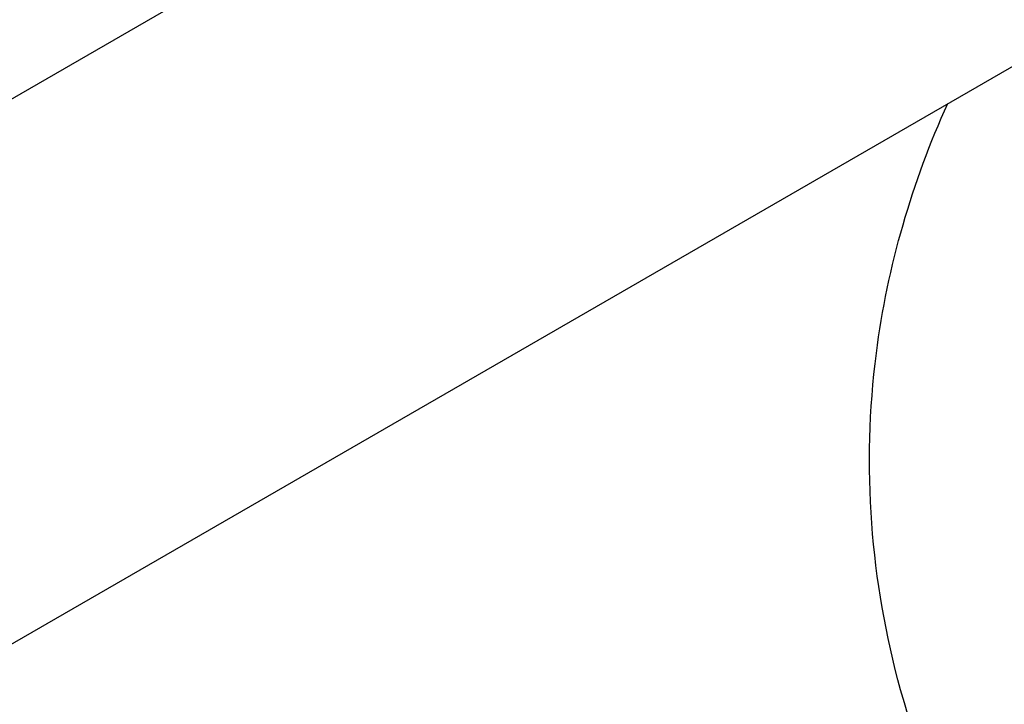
# Model space of a CAD drawing. Header units: inches. Extents: x 3 to 360, y 8 to 227.
# Tile 49 of 98: x 70.2 to 75.15, y 137.12 to 140.57. Entities that reach past the tile are written whole.
import ezdxf

# ---------------------------------------------------------------- set-up
doc = ezdxf.new("R2010")
doc.units = ezdxf.units.IN
doc.header["$LTSCALE"] = 10.666667
doc.header["$MEASUREMENT"] = 0
doc.linetypes.add('DOUBLE_DASH_DOUBLE_DOT', pattern=[0.74, 0.24, -0.06, 0.24, -0.06, 0.01, -0.06, 0.01, -0.06])
doc.layers.get('0').update_dxf_attribs({"lineweight": 25})
doc.layers.add('PHANTOM', color=7, linetype='DOUBLE_DASH_DOUBLE_DOT', lineweight=25)

msp = doc.modelspace()

# ---------------------------------------------------------------- linework, layer by layer
for p, q in [((66.0032, 135.026), (76.7132, 141.2094)), ((68.66, 139.3023), (71.9398, 141.1959))]:
    msp.add_line(p, q)
msp.add_open_spline([(77.2497, 134.0066), (76.6492, 134.366), (76.1006, 134.8025), (75.1901, 135.8621), (74.8254, 136.4899), (74.4795, 137.7374), (74.4351, 138.3223), (74.5646, 139.3264), (74.6897, 139.7514), (74.8668, 140.1434)], degree=3, knots=[0.017902, 0.017902, 0.017902, 0.017902, 0.3249, 0.3249, 0.62664, 0.62664, 0.859732, 0.859732, 1.040564, 1.040564, 1.040564, 1.040564])
at = {"layer": 'PHANTOM', "ltscale": 0.585727}
msp.add_ellipse((76.3846, 142.3909), major_axis=(1.5, -2.5981), ratio=0.57735, start_param=0, end_param=3.082223, dxfattribs=at)
at = {"layer": 'PHANTOM', "ltscale": 0.603891}
msp.add_ellipse((76.3404, 142.3654), major_axis=(-1.4687, 2.5439), ratio=0.57735, start_param=2.96887, end_param=6.214294, dxfattribs=at)

doc.saveas('drawing.dxf')
